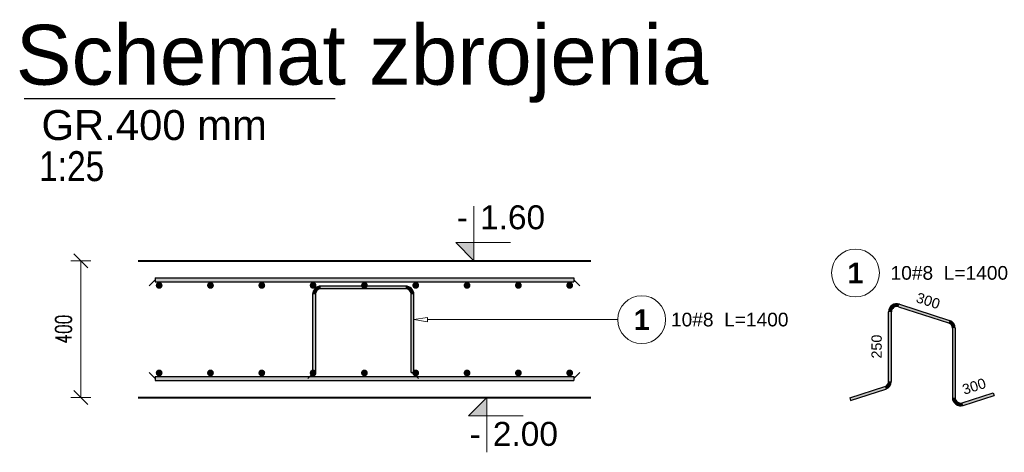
# Model space of a CAD drawing. Extents: x -1474 to 242612, y -5719 to 75879.
# Tile 7 of 12: x 101545 to 104423, y 5949 to 7214. Entities that reach past the tile are written whole.
import ezdxf
from ezdxf.enums import TextEntityAlignment as Align

# ---------------------------------------------------------------- set-up
doc = ezdxf.new("R2010")
doc.units = 0
doc.header["$LTSCALE"] = 8
doc.header["$MEASUREMENT"] = 0
for name, color, linetype, lineweight in [('P-Linia1', 3, 'Continuous', 40), ('P-Linia3', 6, 'Continuous', 60), ('P-Wymiar', 254, 'Continuous', 9)]:
    doc.layers.add(name, color=color, linetype=linetype, lineweight=lineweight)
for name, color, linetype in [('RCAD_kształt pręta', 7, 'Continuous'), ('RCAD_opis kształtu pręta', 7, 'Continuous'), ('RCAD_pręt wyrzucony', 130, 'Continuous'), ('RCAD_pręty punktowe', 7, 'Continuous'), ('RCAD_symbole graficzne', 7, 'Continuous')]:
    doc.layers.add(name, color=color, linetype=linetype)
doc.styles.add('_Fdelita opis', font='arial.ttf')
doc.styles.add('ROMANS', font='romans.shx', dxfattribs={"width": 0.7})
doc.styles.add('style1', font='arial.ttf')
doc.styles.add('style3', font='arialbd.ttf')
doc.dimstyles.new('A25', dxfattribs={"dimscale": 27, "dimtxt": 1.75, "dimasz": 0.06, "dimexe": 0, "dimexo": 0, "dimgap": 1, "dimtad": 1, "dimdec": 4, "dimrnd": 0.1, "dimdsep": 46, "dimtxsty": 'ROMANS', "dimblk": '[[[[[[[[', "dimcen": 2, "dimdle": 2, "dimse1": 1, "dimse2": 1, "dimclrd": 256, "dimclrt": 1, "dimadec": 0, "dimazin": 0, "dimtfac": 1, "dimtdec": 4, "dimtix": 1, "dimtmove": 2, "dimatfit": 3, "dimldrblk": '[[[[[[[[', "dimfxl": 0, "dimtvp": 0.6, "dimtolj": 1, "dimlwd": -1, "dimarcsym": 0})

# ---------------------------------------------------------------- blocks, each defined once
blk = doc.blocks.new('[[[[[[[[')
at = {"layer": 'P-Wymiar'}
for p, q in [((0, 18), (0, -18)), ((-12.7, -12.7), (12.7, 12.7)), ((0, 0), (-4.6, 0))]:
    blk.add_line(p, q, dxfattribs=at)
blk = doc.blocks.new('*D134')
at = {"layer": 'Defpoints', "color": 0, "transparency": 16777216}
for p in [(102050.5, 6508.9), (101723.8, 6108.9), (102050.5, 6108.9)]:
    blk.add_point(p, dxfattribs=at)
at = {"layer": 'P-Wymiar', "transparency": 16777216}
blk.add_line((101723.8, 6507.3), (101723.8, 6110.6), dxfattribs=at)
at = {"layer": 'P-Wymiar', "transparency": 16777216, "xscale": 1.62, "yscale": 1.62, "zscale": 1.62}
for p, rotation in [((101723.8, 6508.9), 90), ((101723.8, 6108.9), 270)]:
    blk.add_blockref('[[[[[[[[', p, dxfattribs=dict(at, rotation=rotation))
at = {"layer": 'P-Wymiar', "color": 1, "transparency": 16777216, "insert": (101673.2, 6308.9), "char_height": 47.25, "attachment_point": 5, "rotation": 90, "style": 'ROMANS'}
blk.add_mtext('\\A1;400', dxfattribs=at)

msp = doc.modelspace()

# ---------------------------------------------------------------- hatches: boundary and pattern name
at = {"layer": 'RCAD_kształt pręta'}
for points in [[(101940.95171, 6446.94062), (101940.95171, 6458.94062), (103164.47224, 6458.94062), (103164.47224, 6446.94062)], [(102673.2536, 6434.94062), (102673.2536, 6426.94062), (102425.2536, 6426.94062), (102425.2536, 6434.94062)], [(102401.2536, 6410.94062), (102409.2536, 6410.94062), (102409.2536, 6181.94062), (102401.2536, 6181.94062)], [(102697.2536, 6181.94062), (102689.2536, 6181.94062), (102689.2536, 6410.94062), (102697.2536, 6410.94062)], [(101940.95171, 6158.94062), (101940.95171, 6170.94062), (103164.47224, 6170.94062), (103164.47224, 6158.94062)]]:
    msp.add_hatch(color=4, dxfattribs=at).paths.add_polyline_path(points, flags=0)
h = msp.add_hatch(color=4, dxfattribs=at)
edge = h.paths.add_edge_path(flags=0)
edge.add_line((102425.2536, 6434.94062), (102425.2536, 6426.94062))
edge.add_arc((102425.2536, 6410.94062), 16, 90, 180)
edge.add_line((102409.2536, 6410.94062), (102401.2536, 6410.94062))
edge.add_arc((102425.2536, 6410.94062), 24, 450, 540, ccw=False)
h = msp.add_hatch(color=4, dxfattribs=at)
edge = h.paths.add_edge_path(flags=0)
edge.add_line((102697.2536, 6410.94062), (102689.2536, 6410.94062))
edge.add_arc((102673.2536, 6410.94062), 16, 0, 90)
edge.add_line((102673.2536, 6426.94062), (102673.2536, 6434.94062))
edge.add_arc((102673.2536, 6410.94062), 24, 360, 450, ccw=False)
at = {"layer": 'RCAD_pręt wyrzucony'}
h = msp.add_hatch(color=4, dxfattribs=at)
edge = h.paths.add_edge_path(flags=0)
edge.add_line((104116.43226, 6382.32537), (104113.96012, 6374.71692))
edge.add_arc((104109.01585, 6359.50002), 16, 72, 180)
edge.add_line((104093.01585, 6359.50002), (104085.01585, 6359.50002))
edge.add_arc((104109.01585, 6359.50002), 24, 432, 540, ccw=False)
for points in [[(104113.96012, 6374.71692), (104116.43226, 6382.32537), (104262.83933, 6334.75483), (104260.3672, 6327.14638)], [(104093.01585, 6156.55851), (104085.01585, 6156.55851), (104085.01585, 6359.50002), (104093.01585, 6359.50002)], [(104271.42293, 6311.92948), (104279.42293, 6311.92948), (104279.42293, 6108.98796), (104271.42293, 6108.98796)], [(103973.74749, 6100.36885), (103971.27536, 6107.9773), (104073.96012, 6141.3416), (104076.43226, 6133.73315)], [(104302.83933, 6086.16261), (104300.3672, 6093.77106), (104390.69128, 6123.11913), (104393.16342, 6115.51068)]]:
    msp.add_hatch(color=4, dxfattribs=at).paths.add_polyline_path(points, flags=0)
h = msp.add_hatch(color=4, dxfattribs=at)
edge = h.paths.add_edge_path(flags=0)
edge.add_line((104279.42293, 6311.92948), (104271.42293, 6311.92948))
edge.add_arc((104255.42293, 6311.92948), 16, 0, 72)
edge.add_line((104260.3672, 6327.14638), (104262.83933, 6334.75483))
edge.add_arc((104255.42293, 6311.92948), 24, 360, 432, ccw=False)
h = msp.add_hatch(color=4, dxfattribs=at)
edge = h.paths.add_edge_path(flags=0)
edge.add_line((104076.43226, 6133.73315), (104073.96012, 6141.3416))
edge.add_arc((104069.01585, 6156.55851), 16, -72, 0)
edge.add_line((104085.01585, 6156.55851), (104093.01585, 6156.55851))
edge.add_arc((104069.01585, 6156.55851), 24, 288, 360, ccw=False)
h = msp.add_hatch(color=4, dxfattribs=at)
edge = h.paths.add_edge_path(flags=0)
edge.add_line((104271.42293, 6108.98796), (104279.42293, 6108.98796))
edge.add_arc((104295.42293, 6108.98796), 16, 180, 288)
edge.add_line((104300.3672, 6093.77106), (104302.83933, 6086.16261))
edge.add_arc((104295.42293, 6108.98796), 24, 540, 648, ccw=False)
at = {"layer": 'RCAD_pręty punktowe'}
h = msp.add_hatch(color=1, dxfattribs=at)
edge = h.paths.add_edge_path(flags=0)
edge.add_arc((101952.71197, 6436.94062), 10, 0, 360, ccw=False)
h = msp.add_hatch(color=1, dxfattribs=at)
edge = h.paths.add_edge_path(flags=0)
edge.add_arc((102102.71197, 6436.94062), 10, 0, 360, ccw=False)
h = msp.add_hatch(color=1, dxfattribs=at)
edge = h.paths.add_edge_path(flags=0)
edge.add_arc((102252.71197, 6436.94062), 10, 0, 360, ccw=False)
h = msp.add_hatch(color=1, dxfattribs=at)
edge = h.paths.add_edge_path(flags=0)
edge.add_arc((102402.71197, 6436.94062), 10, 0, 360, ccw=False)
h = msp.add_hatch(color=1, dxfattribs=at)
edge = h.paths.add_edge_path(flags=0)
edge.add_arc((102552.71197, 6436.94062), 10, 0, 360, ccw=False)
h = msp.add_hatch(color=1, dxfattribs=at)
edge = h.paths.add_edge_path(flags=0)
edge.add_arc((102702.71197, 6436.94062), 10, 0, 360, ccw=False)
h = msp.add_hatch(color=1, dxfattribs=at)
edge = h.paths.add_edge_path(flags=0)
edge.add_arc((102852.71197, 6436.94062), 10, 0, 360, ccw=False)
h = msp.add_hatch(color=1, dxfattribs=at)
edge = h.paths.add_edge_path(flags=0)
edge.add_arc((103002.71197, 6436.94062), 10, 0, 360, ccw=False)
h = msp.add_hatch(color=1, dxfattribs=at)
edge = h.paths.add_edge_path(flags=0)
edge.add_arc((103152.71197, 6436.94062), 10, 0, 360, ccw=False)
h = msp.add_hatch(color=1, dxfattribs=at)
edge = h.paths.add_edge_path(flags=0)
edge.add_arc((101952.71197, 6180.94062), 10, 0, 360, ccw=False)
h = msp.add_hatch(color=1, dxfattribs=at)
edge = h.paths.add_edge_path(flags=0)
edge.add_arc((102102.71197, 6180.94062), 10, 0, 360, ccw=False)
h = msp.add_hatch(color=1, dxfattribs=at)
edge = h.paths.add_edge_path(flags=0)
edge.add_arc((102252.71197, 6180.94062), 10, 0, 360, ccw=False)
h = msp.add_hatch(color=1, dxfattribs=at)
edge = h.paths.add_edge_path(flags=0)
edge.add_arc((102402.71197, 6180.94062), 10, 0, 360, ccw=False)
h = msp.add_hatch(color=1, dxfattribs=at)
edge = h.paths.add_edge_path(flags=0)
edge.add_arc((102552.71197, 6180.94062), 10, 0, 360, ccw=False)
h = msp.add_hatch(color=1, dxfattribs=at)
edge = h.paths.add_edge_path(flags=0)
edge.add_arc((102702.71197, 6180.94062), 10, 0, 360, ccw=False)
h = msp.add_hatch(color=1, dxfattribs=at)
edge = h.paths.add_edge_path(flags=0)
edge.add_arc((102852.71197, 6180.94062), 10, 0, 360, ccw=False)
h = msp.add_hatch(color=1, dxfattribs=at)
edge = h.paths.add_edge_path(flags=0)
edge.add_arc((103002.71197, 6180.94062), 10, 0, 360, ccw=False)
h = msp.add_hatch(color=1, dxfattribs=at)
edge = h.paths.add_edge_path(flags=0)
edge.add_arc((103152.71197, 6180.94062), 10, 0, 360, ccw=False)
at = {"layer": 'RCAD_symbole graficzne'}
for points in [[(102819.49111, 6562.27396), (102872.82445, 6508.94062), (102872.82445, 6562.27396)], [(102857.02796, 6055.60729), (102910.3613, 6108.94062), (102910.3613, 6055.60729)]]:
    msp.add_hatch(color=1, dxfattribs=at).paths.add_polyline_path(points, flags=0)

# ---------------------------------------------------------------- linework, layer by layer
at = {"layer": 'P-Linia1'}
for points in [[(101890.95171, 6508.94062), (103214.47224, 6508.94062)], [(101890.95171, 6108.94062), (103214.47224, 6108.94062)]]:
    msp.add_lwpolyline(points, dxfattribs=at)
at = {"layer": 'P-Linia3', "color": 6, "linetype": 'Continuous', "lineweight": 30}
msp.add_line((101558.54691, 6983.48466), (102467.20997, 6983.48466), dxfattribs=at)
at = {"layer": 'RCAD_kształt pręta', "color": 2, "lineweight": 5}
for p, q in [((101940.95171, 6452.94062), (101923.45171, 6435.44062)), ((103164.47224, 6452.94062), (103181.97224, 6435.44062)), ((101940.95171, 6164.94062), (101923.45171, 6182.44062)), ((102405.2536, 6181.94062), (102387.7536, 6164.44062)), ((102693.2536, 6181.94062), (102710.7536, 6164.44062)), ((103164.47224, 6164.94062), (103181.97224, 6182.44062))]:
    msp.add_line(p, q, dxfattribs=at)
at = {"layer": 'RCAD_kształt pręta', "color": 4}
for p, q in [((101940.95171, 6458.94062), (103164.47224, 6458.94062)), ((101940.95171, 6458.94062), (101940.95171, 6446.94062)), ((101940.95171, 6446.94062), (103164.47224, 6446.94062)), ((103164.47224, 6458.94062), (103164.47224, 6446.94062)), ((102673.2536, 6434.94062), (102425.2536, 6434.94062)), ((102673.2536, 6426.94062), (102425.2536, 6426.94062)), ((102401.2536, 6410.94062), (102401.2536, 6181.94062)), ((102409.2536, 6410.94062), (102409.2536, 6181.94062)), ((102689.2536, 6181.94062), (102689.2536, 6410.94062)), ((102697.2536, 6181.94062), (102697.2536, 6410.94062)), ((101940.95171, 6170.94062), (103164.47224, 6170.94062)), ((101940.95171, 6170.94062), (101940.95171, 6158.94062)), ((101940.95171, 6158.94062), (103164.47224, 6158.94062)), ((102409.2536, 6181.94062), (102401.2536, 6181.94062)), ((102689.2536, 6181.94062), (102697.2536, 6181.94062)), ((103164.47224, 6170.94062), (103164.47224, 6158.94062))]:
    msp.add_line(p, q, dxfattribs=at)
for centre, radius, start, end in [((102425.2536, 6410.94062), 24, 90, 180), ((102425.2536, 6410.94062), 16, 90, 180), ((102673.2536, 6410.94062), 24, 360, 90), ((102673.2536, 6410.94062), 16, 360, 90)]:
    msp.add_arc(centre, radius, start, end, dxfattribs=at)
at = {"layer": 'RCAD_opis kształtu pręta', "color": 8, "lineweight": 0}
for p, q in [((102697.2536, 6336.77193), (102737.2536, 6343.4386)), ((102737.2536, 6330.10526), (102697.2536, 6336.77193)), ((102737.2536, 6330.10526), (102737.2536, 6343.4386)), ((103293.22233, 6336.77193), (102737.2536, 6336.77193))]:
    msp.add_line(p, q, dxfattribs=at)
msp.add_circle((103363.22233, 6336.77193), 70, dxfattribs=at)
at = {"layer": 'RCAD_pręt wyrzucony', "color": 4}
for p, q in [((104113.96012, 6374.71692), (104260.3672, 6327.14638)), ((104116.43226, 6382.32537), (104262.83933, 6334.75483)), ((104085.01585, 6156.55851), (104085.01585, 6359.50002)), ((104093.01585, 6156.55851), (104093.01585, 6359.50002)), ((104271.42293, 6311.92948), (104271.42293, 6108.98796)), ((104279.42293, 6311.92948), (104279.42293, 6108.98796)), ((103971.27536, 6107.9773), (104073.96012, 6141.3416)), ((103973.74749, 6100.36885), (104076.43226, 6133.73315)), ((103971.27536, 6107.9773), (103973.74749, 6100.36885)), ((104300.3672, 6093.77106), (104390.69128, 6123.11913)), ((104302.83933, 6086.16261), (104393.16342, 6115.51068)), ((104390.69128, 6123.11913), (104393.16342, 6115.51068))]:
    msp.add_line(p, q, dxfattribs=at)
at = {"layer": 'RCAD_pręt wyrzucony', "color": 8, "lineweight": 0}
msp.add_circle((103988.08267, 6473.27301), 70, dxfattribs=at)
at = {"layer": 'RCAD_pręt wyrzucony', "color": 4}
for centre, radius, start, end in [((104109.01585, 6359.50002), 24, 72, 180), ((104109.01585, 6359.50002), 16, 72, 180), ((104255.42293, 6311.92948), 24, 360, 72), ((104255.42293, 6311.92948), 16, 360, 72), ((104069.01585, 6156.55851), 16, 288, 360), ((104069.01585, 6156.55851), 24, 288, 0), ((104295.42293, 6108.98796), 24, 180, 288), ((104295.42293, 6108.98796), 16, 180, 288)]:
    msp.add_arc(centre, radius, start, end, dxfattribs=at)
at = {"layer": 'RCAD_symbole graficzne', "color": 1, "lineweight": 0}
for p, q in [((102872.82445, 6508.94062), (102872.82445, 6668.94062)), ((102979.49111, 6562.27396), (102819.49111, 6562.27396)), ((102819.49111, 6562.27396), (102872.82445, 6508.94062)), ((102952.82445, 6508.94062), (102792.82445, 6508.94062)), ((102990.3613, 6108.94062), (102830.3613, 6108.94062)), ((102857.02796, 6055.60729), (102910.3613, 6108.94062)), ((102910.3613, 6108.94062), (102910.3613, 5948.94062)), ((103017.02796, 6055.60729), (102857.02796, 6055.60729))]:
    msp.add_line(p, q, dxfattribs=at)

# ---------------------------------------------------------------- texts
at = {"layer": 'P-Linia1', "color": 3, "lineweight": 30, "style": '_Fdelita opis'}
msp.add_text('GR.400 mm', height=87.5, dxfattribs=at).set_placement((101608.87483, 6862.00397))
at = {"layer": 'P-Linia1', "color": 3, "lineweight": 30, "insert": (101602.00008, 6829.3223), "char_height": 87.5, "attachment_point": 1, "style": '_Fdelita opis'}
msp.add_mtext_dynamic_manual_height_columns('{\\W0.8;1:25}', width=1933.9297709, gutter_width=12.5, heights=[0], dxfattribs=at)
at = {"layer": 'P-Linia3', "color": 6, "lineweight": 30, "style": '_Fdelita opis'}
msp.add_text('Schemat zbrojenia', height=175, dxfattribs=at).set_placement((101533.63706, 7023.7162))
at = {"layer": 'RCAD_opis kształtu pręta', "color": 1, "attachment_point": 5}
for s, insert, char_height, style in [('1', (103363.22233, 6336.77193), 60, 'style3'), ('10#8  L=1400', (103620.53474, 6336.77193), 40, 'style1')]:
    msp.add_mtext(s, dxfattribs=dict(at, insert=insert, char_height=char_height, style=style))
at = {"layer": 'RCAD_pręt wyrzucony', "color": 1, "insert": (103988.08267, 6473.27301), "char_height": 60, "attachment_point": 5, "style": 'style3'}
msp.add_mtext('1', dxfattribs=at)
at = {"layer": 'RCAD_pręt wyrzucony', "color": 2, "insert": (104262.42644, 6473.27301), "char_height": 40, "attachment_point": 5, "style": 'style1'}
msp.add_mtext('10#8  L=1400', dxfattribs=at)
at = {"layer": 'RCAD_pręt wyrzucony', "color": 1, "char_height": 30, "attachment_point": 5, "style": 'style1'}
for s, insert, rotation in [('300', (104200.45139, 6391.82708), 342), ('250', (104050.01585, 6258.02926), 90), ('300', (104334.71365, 6141.73207), 18)]:
    msp.add_mtext(s, dxfattribs=dict(at, insert=insert, rotation=rotation))
at = {"layer": 'RCAD_symbole graficzne', "color": 2, "style": 'style1'}
msp.add_text('1.60 ', height=70, dxfattribs=at).set_placement((102890.60222, 6580.05173), align=Align.BOTTOM_LEFT)
msp.add_text('-', height=70, dxfattribs=at).set_placement((102855.04667, 6580.05173), align=Align.BOTTOM_RIGHT)
msp.add_text('2.00 ', height=70, dxfattribs=at).set_placement((102928.13907, 6037.82951), align=Align.TOP_LEFT)
msp.add_text('-', height=70, dxfattribs=at).set_placement((102892.58352, 6037.82951), align=Align.TOP_RIGHT)

# ---------------------------------------------------------------- dimensions: what is measured, and where the dimension line sits
at = {"layer": 'P-Wymiar'}
dim = msp.add_linear_dim(base=(101723.83075, 6108.94062), p1=(102050.46788, 6508.94062), p2=(102050.46788, 6108.94062), angle=90, dimstyle='A25', dxfattribs=at)
dim.commit()
dim.dimension.update_dxf_attribs({"geometry": '*D134', "text_midpoint": (101673.20575, 6308.94062)})

doc.saveas('drawing.dxf')
